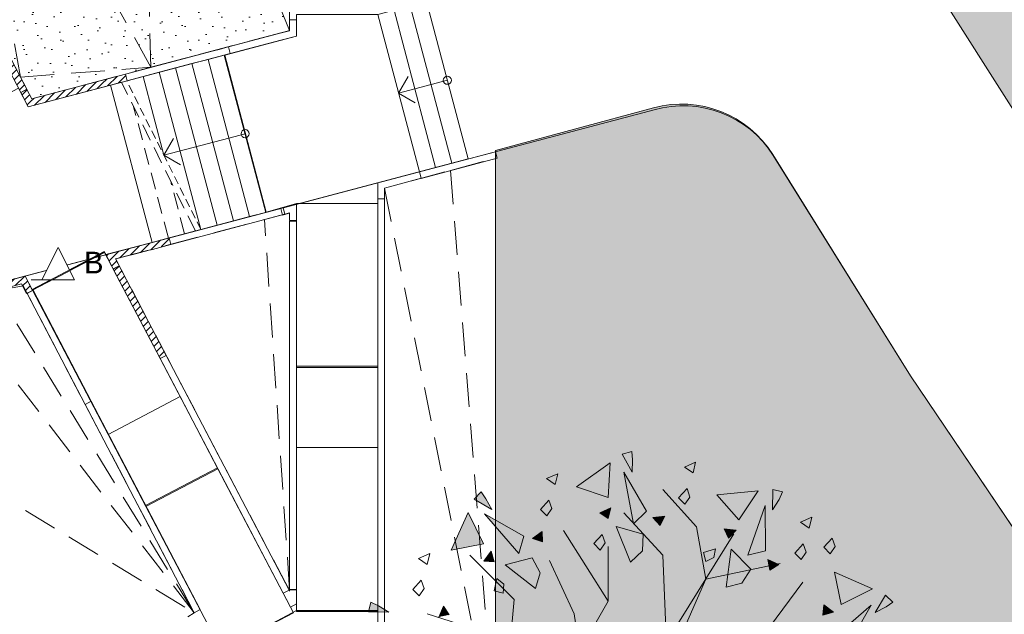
# Model space of a CAD drawing. Header units: millimetres. Extents: x -287545 to 1001608, y -673832 to 307178.
# Tile 52 of 64: x 83245 to 101399, y -63752 to -52788. Entities that reach past the tile are written whole.
import ezdxf

# ---------------------------------------------------------------- set-up
doc = ezdxf.new("R2010")
doc.units = ezdxf.units.MM
doc.header["$MEASUREMENT"] = 0
for name, pattern in [('B0302', [2502.000046, 1252.000046, -625, 0, -625]), ('B0701', [468.239987, 311.999989, -156.239998]), ('B0702', [234.740001, 156.239998, -78.500003]), ('B0703', [937.400007, 625, -312.400007]), ('Wipeout_Contour', [1000, 0, -1000])]:
    doc.linetypes.add(name, pattern=pattern)
for name, color, linetype in [('90 Terrein bomen 2D', 7, 'Continuous'), ('90 Terrein bomen 2D 2D arcering', 7, 'Continuous'), ('90 Terrein omgeving', 7, 'Continuous'), ('90 Terrein omgeving Afdek-arcering', 7, 'Continuous'), ('90 Terrein omgeving Doorsnede-arcering', 7, 'Continuous'), ('A Lijn doorsnede', 7, 'Continuous'), ('A Lijn doorsnede 2D arcering', 7, 'Continuous')]:
    doc.layers.add(name, color=color, linetype=linetype)
doc.styles.add('GENERATED_STYLE_3', font='txt')
pattern_1 = [(45, (0, 0), (-70.71068, 70.71068), [])]

# ---------------------------------------------------------------- blocks, each defined once
blk = doc.blocks.new('Mesh_9_1', base_point=(78540, -58923))
at = {"layer": '90 Terrein omgeving', "color": 255, "linetype": 'B0703', "lineweight": 0}
for p, q in [((86463, -63723), (82823, -57790)), ((86463, -63723), (82038, -57998)), ((78540, -58923), (86463, -63723))]:
    blk.add_line(p, q, dxfattribs=at)
at = {"layer": '90 Terrein omgeving', "color": 252, "linetype": 'B0703', "lineweight": 0, "true_color": 0x969696, "flags": 128}
blk.add_lwpolyline([(78540, -58923), (82038, -57998), (82823, -57790), (83307, -57693), (86463, -63723), (78540, -68815)], close=True, dxfattribs=at)
blk = doc.blocks.new('Mesh_11_1', base_point=(92017, -66090))
at = {"layer": '90 Terrein omgeving Afdek-arcering', "linetype": 'Continuous', "lineweight": 0, "true_color": 0xb9d3a7}
blk.add_hatch(color=9, dxfattribs=at).paths.add_polyline_path([(92017, -66090), (87887, -66090), (97187, -80628), (87259, -86980), (92674, -95235), (114121, -80756), (99671, -59352), (97130, -55275, 0.328347), (94932, -54411), (92017, -55198)])
at = {"layer": '90 Terrein omgeving', "color": 252, "linetype": 'Continuous', "lineweight": 0, "true_color": 0x969696, "flags": 128}
blk.add_lwpolyline([(92017, -66090), (87887, -66090), (97187, -80628), (87259, -86980), (92674, -95235), (114121, -80756), (99671, -59352), (97130, -55275, 0.328347), (94932, -54411), (92017, -55198)], format="xyb", close=True, dxfattribs=at)
blk = doc.blocks.new('Slab_1_1', base_point=(656, -159592))
at = {"layer": '90 Terrein omgeving', "color": 253, "linetype": 'Continuous', "lineweight": 0, "true_color": 0x99a3a6, "flags": 128}
for points in [[(122318, -15636, -0.17557), (110891, -13907), (89941, -5631, 0.441989), (84607, -8711), (84607, -22512, 0.149095), (89366, -35270), (104371, -58861, 0.215402), (120499, -66885), (156606, -68168)], [(92665, -95283), (114108, -80737), (99671, -59352), (97139, -55289, 0.330583), (94942, -54448), (73130, -60216), (91513, -55355), (90746, -52454), (92017, -52118), (92017, -51989), (92017, -51989), (92017, -47122, 0.39682), (89972, -45192), (88222, -45192), (88222, -45576), (87338, -42065, 0.014787), (87305, -41951, -0.009433), (87078, -40886, 0.029447), (86889, -40082, 0.132457), (86126, -38887, 0.175092), (84434, -38195, 0.003145), (84391, -38194, 0.081597), (83441, -38402, 0.026375), (82545, -38813, -0.020839)]]:
    blk.add_lwpolyline(points, format="xyb", dxfattribs=at)
blk = doc.blocks.new('Mesh_16_1', base_point=(89941, -5631))
at = {"layer": '90 Terrein omgeving Afdek-arcering', "linetype": 'Continuous', "lineweight": 0, "true_color": 0xb9d3a7}
blk.add_hatch(color=9, dxfattribs=at).paths.add_polyline_path([(89941, -5631, 0.441989), (84607, -8711), (84607, -22512, 0.149095), (89366, -35270), (104371, -58861, 0.064573), (108461, -62725, 0.14876), (120499, -66885), (156606, -68168), (179709, -68990), (182440, -64127), (127923, -57572), (121384, -15975), (121356, -15800, -0.107039), (114195, -15274, -0.024905), (110891, -13907)])
at = {"layer": '90 Terrein omgeving', "color": 252, "linetype": 'Continuous', "lineweight": 0, "true_color": 0x969696, "flags": 128}
blk.add_lwpolyline([(89941, -5631, 0.441989), (84607, -8711), (84607, -22512, 0.149095), (89366, -35270), (104371, -58861, 0.064573), (108461, -62725, 0.14876), (120499, -66885), (156606, -68168), (179709, -68990), (182440, -64127), (127923, -57572), (121384, -15975), (121356, -15800, -0.107039), (114195, -15274, -0.024905), (110891, -13907)], format="xyb", close=True, dxfattribs=at)
blk = doc.blocks.new('Mesh_19_1', base_point=(80027, -47682))
at = {"layer": '90 Terrein omgeving Afdek-arcering', "linetype": 'Continuous', "lineweight": 0, "true_color": 0xb9d3a7}
h = blk.add_hatch(dxfattribs=at)
h.set_pattern_fill('910_PUNTJES_A_0001', color=9, style=0, pattern_type=2)
h.set_pattern_definition([(45, (0, 800), (-254.5584, 254.5584), [0, -240, 0, -360]), (110, (800, 800), (338.2893, 123.1273), [0, -176, 0, -304])])
h.paths.add_polyline_path([(80027, -47682), (83258, -53846), (83467, -54246), (85665, -53665), (85665, -53667), (88222, -52990), (88222, -45192), (85443, -46264), (82064, -47158)])
at = {"layer": '90 Terrein omgeving', "color": 255, "linetype": 'B0703', "lineweight": 0}
for p, q in [((88222, -52990), (85443, -46264)), ((85665, -53665), (85443, -46264)), ((85665, -53665), (82064, -47158)), ((83258, -53846), (82064, -47158)), ((85665, -53665), (88222, -52990)), ((83258, -53846), (85665, -53665))]:
    blk.add_line(p, q, dxfattribs=at)
at = {"layer": '90 Terrein omgeving', "color": 252, "linetype": 'B0703', "lineweight": 0, "true_color": 0x969696, "flags": 128}
blk.add_lwpolyline([(80027, -47682), (82064, -47158), (85443, -46264), (88222, -45192), (88222, -52990), (85665, -53667), (85665, -53665), (83467, -54246), (83258, -53846)], close=True, dxfattribs=at)
blk = doc.blocks.new('Mesh_21_1', base_point=(85014, -57200))
at = {"layer": '90 Terrein omgeving', "color": 255, "linetype": 'B0703', "lineweight": 0}
blk.add_line((88222, -63322), (87757, -56475), dxfattribs=at)
at = {"layer": '90 Terrein omgeving', "color": 252, "linetype": 'B0703', "lineweight": 0, "true_color": 0x969696, "flags": 128}
blk.add_lwpolyline([(85014, -57200), (87757, -56475), (88222, -56352), (88222, -63322)], close=True, dxfattribs=at)
blk = doc.blocks.new('Mesh_22_1', base_point=(91185, -55567))
at = {"layer": '90 Terrein omgeving', "color": 255, "linetype": 'B0703', "lineweight": 0}
for p in [(91185, -55567), (89972, -55895)]:
    blk.add_line(p, (92017, -66090), dxfattribs=at)
at = {"layer": '90 Terrein omgeving', "color": 252, "linetype": 'B0703', "lineweight": 0, "true_color": 0x969696, "flags": 128}
blk.add_lwpolyline([(91185, -55567), (92017, -55343), (92017, -66090), (89972, -66090), (89972, -55895)], close=True, dxfattribs=at)
blk = doc.blocks.new('Slab_9_1', base_point=(88347, -53089))
at = {"layer": '90 Terrein omgeving', "color": 253, "linetype": 'Continuous', "lineweight": 0, "true_color": 0x99a3a6, "flags": 128}
blk.add_lwpolyline([(88347, -53089), (87025, -53439), (87790, -56334), (88347, -56179), (89847, -56179), (89847, -55795), (90614, -55592), (89847, -52693), (88347, -52692)], close=True, dxfattribs=at)
blk = doc.blocks.new('Slab_10_1', base_point=(89847, -59179))
at = {"layer": '90 Terrein omgeving', "color": 253, "linetype": 'Continuous', "lineweight": 0, "true_color": 0x99a3a6, "flags": 128}
blk.add_lwpolyline([(89847, -59179), (88347, -59179), (88347, -60679), (89847, -60679)], close=True, dxfattribs=at)
blk = doc.blocks.new('Slab_11_1', base_point=(88347, -63679))
at = {"layer": '90 Terrein omgeving', "color": 253, "linetype": 'Continuous', "lineweight": 0, "true_color": 0x99a3a6, "flags": 128}
blk.add_lwpolyline([(88347, -63679), (86964, -64421), (87813, -65965), (89847, -65965), (89847, -63679)], close=True, dxfattribs=at)
blk = doc.blocks.new('Slab_12_1', base_point=(86203, -59738))
at = {"layer": '90 Terrein omgeving', "color": 253, "linetype": 'Continuous', "lineweight": 0, "true_color": 0x99a3a6, "flags": 128}
blk.add_lwpolyline([(86203, -59738), (84875, -60435), (85571, -61763), (86900, -61067)], close=True, dxfattribs=at)
blk = doc.blocks.new('Slab_13_1', base_point=(80905, -55057))
at = {"layer": '90 Terrein omgeving', "color": 253, "linetype": 'Continuous', "lineweight": 0, "true_color": 0x99a3a6, "flags": 128}
blk.add_lwpolyline([(80905, -55057), (81672, -57957), (83345, -57515), (83482, -57776), (84805, -57069), (84831, -57119), (85686, -56895), (84920, -53995), (83404, -54396), (83225, -54054), (81896, -54750), (81916, -54789)], close=True, dxfattribs=at)
blk = doc.blocks.new('2D Boom plattegrond 27_4')
at = {"layer": '90 Terrein bomen 2D 2D arcering', "linetype": 'Continuous', "lineweight": 0, "true_color": 0x2c3330}
for points in [[(-180, 5504), (3, 5177), (12, 5403), (0, 5556)], [(-399, 5350), (-1020, 4902), (-441, 4707)], [(-152, 5177), (30, 4224), (268, 4457)], [(-2908, 4677), (-2586, 4485), (-2691, 4685), (-2778, 4811)], [(2329, 4833), (1568, 4755), (1971, 4297)], [(2597, 4856), (2592, 4482), (2712, 4673), (2778, 4811)], [(2457, 4559), (2138, 3643), (2461, 3726)], [(-3021, 4434), (-3334, 3736), (-2735, 3856)], [(-2720, 4408), (-2086, 3673), (-1996, 3994)], [(-387, 4517), (-594, 4426), (-436, 4319)], [(606, 4363), (387, 4338), (519, 4191)], [(-1656, 4081), (-1834, 3951), (-1646, 3889)], [(-547, 4028), (-703, 3857), (-586, 3738), (-494, 3873)], [(-292, 4171), (-26, 3515), (194, 3722), (205, 4030)], [(1923, 4106), (1699, 4130), (1782, 3958)], [(-2594, 3719), (-2728, 3536), (-2537, 3522)], [(1540, 3762), (1320, 3691), (1362, 3530), (1509, 3601)], [(1832, 3758), (1735, 3057), (2029, 3126), (2193, 3387)], [(-2338, 3466), (-1780, 3032), (-1693, 3320), (-1837, 3593)], [(2706, 3475), (2504, 3563), (2545, 3370)], [(4434, 3021), (3736, 3334), (3856, 2735)], [(-2067, -550), (-692, -213), (-1075, -1818), (-770, -892), (-495, -409), (-229, -280), (230, -1497), (138, -896), (954, -1757), (1639, -3071), (1189, -1778), (425, -586), (2068, -429), (1093, -441), (547, -336), (339, -126), (1424, 594), (3021, 439), (1343, 702), (561, 293), (768, 1846), (1361, 3204), (637, 2042), (189, 699), (-964, 1879), (-343, 1127), (-82, 637), (-98, 490), (-115, 343), (-1357, 735), (-2239, 2075), (-1389, 604), (-695, 302), (-1971, -335), (-3436, -558)], [(-2488, 3215), (-2537, 2989), (-2376, 2944), (-2364, 3107)], [(4677, 2908), (4485, 2586), (4685, 2691), (4811, 2778)], [(-4856, 2597), (-4482, 2592), (-4673, 2712), (-4811, 2778)], [(3719, 2594), (3536, 2728), (3522, 2537)], [(-3475, 2706), (-3563, 2504), (-3370, 2545)], [(4408, 2720), (3673, 2086), (3994, 1996)]]:
    blk.add_hatch(color=250, dxfattribs=at).paths.add_polyline_path(points)
at = {"layer": '90 Terrein bomen 2D', "color": 75, "linetype": 'Continuous', "lineweight": 0, "true_color": 0x728c62}
for p, q in [((0, 5556), (-180, 5504)), ((0, 5556), (-180, 5504)), ((-180, 5504), (3, 5177)), ((-180, 5504), (3, 5177)), ((12, 5403), (0, 5556)), ((12, 5403), (0, 5556)), ((-399, 5350), (-1020, 4902)), ((-399, 5350), (-1020, 4902)), ((-441, 4707), (-399, 5350)), ((-441, 4707), (-399, 5350)), ((3, 5177), (12, 5403)), ((3, 5177), (12, 5403)), ((1175, 5361), (969, 5270)), ((969, 5270), (1127, 5163)), ((1127, 5163), (1175, 5361)), ((-1369, 5147), (-1576, 5056)), ((-1417, 4949), (-1369, 5147)), ((-152, 5177), (30, 4224)), ((268, 4457), (-152, 5177)), ((-152, 5177), (30, 4224)), ((268, 4457), (-152, 5177)), ((-1576, 5056), (-1417, 4949)), ((-1020, 4902), (-441, 4707)), ((-1020, 4902), (-441, 4707)), ((-2778, 4811), (-2908, 4677)), ((-2691, 4685), (-2778, 4811)), ((1193, 4167), (572, 4853)), ((1016, 4872), (860, 4701)), ((1069, 4717), (1016, 4872)), ((2329, 4833), (1568, 4755)), ((1568, 4755), (1971, 4297)), ((1971, 4297), (2329, 4833)), ((2597, 4856), (2592, 4482)), ((2778, 4811), (2597, 4856)), ((2712, 4673), (2778, 4811)), ((-2908, 4677), (-2586, 4485)), ((-2586, 4485), (-2691, 4685)), ((-1529, 4657), (-1685, 4487)), ((-1476, 4503), (-1529, 4657)), ((860, 4701), (977, 4582)), ((977, 4582), (1069, 4717)), ((2457, 4559), (2138, 3643)), ((2461, 3726), (2457, 4559)), ((2592, 4482), (2712, 4673)), ((-3021, 4434), (-3334, 3736)), ((-2735, 3856), (-3021, 4434)), ((-2720, 4408), (-2086, 3673)), ((-1996, 3994), (-2720, 4408)), ((-1685, 4487), (-1568, 4368)), ((-1568, 4368), (-1476, 4503)), ((-387, 4517), (-594, 4426)), ((-387, 4517), (-594, 4426)), ((-594, 4426), (-436, 4319)), ((-594, 4426), (-436, 4319)), ((-436, 4319), (-387, 4517)), ((-436, 4319), (-387, 4517)), ((-147, 4428), (572, 3644)), ((30, 4224), (268, 4457)), ((30, 4224), (268, 4457)), ((606, 4363), (387, 4338)), ((606, 4363), (387, 4338)), ((519, 4191), (606, 4363)), ((519, 4191), (606, 4363)), ((387, 4338), (497, 4350)), ((387, 4338), (519, 4191)), ((387, 4338), (519, 4191)), ((3318, 4344), (3111, 4253)), ((3111, 4253), (3270, 4145)), ((3270, 4145), (3318, 4344)), ((-2086, 3673), (-1996, 3994)), ((-1656, 4081), (-1834, 3951)), ((-1646, 3889), (-1656, 4081)), ((-441, 2794), (-1259, 4101)), ((-547, 4028), (-703, 3857)), ((-547, 4028), (-703, 3857)), ((-494, 3873), (-547, 4028)), ((-494, 3873), (-547, 4028)), ((-292, 4171), (-26, 3515)), ((205, 4030), (-292, 4171)), ((-292, 4171), (-26, 3515)), ((205, 4030), (-292, 4171)), ((194, 3722), (205, 4030)), ((194, 3722), (205, 4030)), ((637, 2042), (1879, 4036)), ((1361, 3204), (1193, 4167)), ((1699, 4130), (1782, 3958)), ((1923, 4106), (1699, 4130)), ((1782, 3958), (1923, 4106)), ((-3334, 3736), (-2735, 3856)), ((-1834, 3951), (-1646, 3889)), ((-703, 3857), (-586, 3738)), ((-703, 3857), (-586, 3738)), ((-586, 3738), (-494, 3873)), ((-586, 3738), (-494, 3873)), ((3158, 3854), (3003, 3683)), ((3211, 3699), (3158, 3854)), ((3694, 3961), (3538, 3790)), ((3747, 3806), (3694, 3961)), ((-3726, 3674), (-3933, 3583)), ((-3774, 3475), (-3726, 3674)), ((-2174, 2827), (-2991, 3644)), ((-2594, 3719), (-2728, 3536)), ((-2537, 3522), (-2594, 3719)), ((-441, 2794), (-441, 3807)), ((-26, 3515), (194, 3722)), ((-26, 3515), (194, 3722)), ((572, 3644), (637, 2042)), ((1540, 3762), (1320, 3691)), ((1320, 3691), (1362, 3530)), ((1509, 3601), (1540, 3762)), ((1832, 3758), (1735, 3057)), ((2193, 3387), (1832, 3758)), ((2138, 3643), (2461, 3726)), ((3003, 3683), (3120, 3564)), ((3120, 3564), (3211, 3699)), ((3538, 3790), (3655, 3671)), ((3655, 3671), (3747, 3806)), ((-3933, 3583), (-3774, 3475)), ((-2728, 3536), (-2537, 3522)), ((-1837, 3593), (-2338, 3466)), ((-2338, 3466), (-1780, 3032)), ((-1693, 3320), (-1837, 3593)), ((-1062, 2565), (-1520, 3546)), ((1361, 3204), (2732, 3493)), ((1362, 3530), (1509, 3601)), ((2706, 3475), (2504, 3563)), ((2504, 3563), (2545, 3370)), ((2545, 3370), (2706, 3475)), ((-1780, 3032), (-1693, 3320)), ((2029, 3126), (2193, 3387)), ((4434, 3021), (3736, 3334)), ((3736, 3334), (3856, 2735)), ((-3886, 3184), (-4042, 3013)), ((-3833, 3030), (-3886, 3184)), ((-2488, 3215), (-2537, 2989)), ((-2364, 3107), (-2488, 3215)), ((-2376, 2944), (-2364, 3107)), ((768, 1846), (1361, 3204)), ((1343, 702), (3150, 3149)), ((1735, 3057), (2029, 3126)), ((-4042, 3013), (-3925, 2895)), ((-3925, 2895), (-3833, 3030)), ((-2537, 2989), (-2376, 2944)), ((3856, 2735), (4434, 3021)), ((4677, 2908), (4485, 2586)), ((4811, 2778), (4677, 2908)), ((-4811, 2778), (-4856, 2597)), ((-4673, 2712), (-4811, 2778)), ((-2239, 2075), (-2174, 2827)), ((-964, 1879), (-441, 2794)), ((3536, 2728), (3522, 2537)), ((3719, 2594), (3536, 2728)), ((4685, 2691), (4811, 2778)), ((-4856, 2597), (-4482, 2592)), ((-4482, 2592), (-4673, 2712)), ((-2239, 2075), (-3775, 2565)), ((-3475, 2706), (-3563, 2504)), ((-3370, 2545), (-3475, 2706)), ((-964, 1879), (-1062, 2565)), ((3522, 2537), (3719, 2594)), ((4408, 2720), (3673, 2086)), ((3994, 1996), (4408, 2720)), ((4485, 2586), (4685, 2691))]:
    blk.add_line(p, q, dxfattribs=at)
blk = doc.blocks.new('Beam_3_1', base_point=(79871, -47653))
at = {"layer": '90 Terrein omgeving Doorsnede-arcering', "linetype": 'Continuous', "lineweight": 0, "true_color": 0x000000}
h = blk.add_hatch(dxfattribs=at)
h.set_pattern_fill('220_GEWAPEND_BETON___PRE_62', color=18, style=0, pattern_type=2)
h.set_pattern_definition(pattern_1)
h.paths.add_polyline_path([(79981, -47595), (79871, -47653), (83265, -54130), (83375, -54072)])
at = {"layer": '90 Terrein omgeving', "color": 2, "linetype": 'Continuous', "lineweight": 0}
for p, q in [((79871, -47653), (83265, -54130)), ((79981, -47595), (83375, -54072)), ((83375, -54072), (83265, -54130))]:
    blk.add_line(p, q, dxfattribs=at)
blk = doc.blocks.new('Beam_16_1', base_point=(89847, -56089))
at = {"layer": '90 Terrein omgeving', "color": 1, "linetype": 'Continuous', "lineweight": 0, "flags": 128}
for points in [[(89847, -56089), (89972, -56089)], [(89847, -65965), (89847, -56089)], [(89972, -65965), (89972, -56089)], [(89972, -65965), (89847, -65965)]]:
    blk.add_lwpolyline(points, dxfattribs=at)
blk = doc.blocks.new('Beam_17_1', base_point=(88347, -56505))
at = {"layer": '90 Terrein omgeving', "color": 1, "linetype": 'Continuous', "lineweight": 0, "flags": 128}
for points in [[(88347, -56505), (88222, -56505)], [(88222, -63294), (88222, -56505)], [(88347, -63294), (88347, -56505)], [(88347, -63294), (88222, -63294)]]:
    blk.add_lwpolyline(points, dxfattribs=at)
blk = doc.blocks.new('Beam_19_1', base_point=(84971, -57386))
at = {"layer": '90 Terrein omgeving Doorsnede-arcering', "linetype": 'Continuous', "lineweight": 0, "true_color": 0x000000}
h = blk.add_hatch(dxfattribs=at)
h.set_pattern_fill('220_GEWAPEND_BETON___PRE_62', color=18, style=0, pattern_type=2)
h.set_pattern_definition(pattern_1)
h.paths.add_polyline_path([(85945, -58977), (85082, -57328), (84971, -57386), (85835, -59035)])
at = {"layer": '90 Terrein omgeving', "color": 2, "linetype": 'Continuous', "lineweight": 0}
for p, q in [((85082, -57328), (84971, -57386)), ((85082, -57328), (85945, -58977)), ((84971, -57386), (85835, -59035)), ((85945, -58977), (85835, -59035))]:
    blk.add_line(p, q, dxfattribs=at)
at = {"layer": '90 Terrein omgeving', "color": 1, "linetype": 'Continuous', "lineweight": 0, "flags": 128}
for points in [[(88213, -63305), (85945, -58977)], [(88103, -63363), (85835, -59035)], [(88213, -63305), (88103, -63363)]]:
    blk.add_lwpolyline(points, dxfattribs=at)
blk = doc.blocks.new('Beam_20_1', base_point=(87017, -53440))
at = {"layer": '90 Terrein omgeving Doorsnede-arcering', "linetype": 'Continuous', "lineweight": 0, "true_color": 0x000000}
h = blk.add_hatch(dxfattribs=at)
h.set_pattern_fill('220_GEWAPEND_BETON___PRE_62', color=18, style=0, pattern_type=2)
h.set_pattern_definition(pattern_1)
h.paths.add_polyline_path([(85225, -53914), (85193, -53794), (84752, -53910), (84784, -54031)])
at = {"layer": '90 Terrein omgeving', "color": 2, "linetype": 'Continuous', "lineweight": 0}
for p, q in [((85193, -53794), (84752, -53910)), ((85225, -53914), (84784, -54031)), ((85193, -53794), (85225, -53914))]:
    blk.add_line(p, q, dxfattribs=at)
at = {"layer": '90 Terrein omgeving', "color": 1, "linetype": 'Continuous', "lineweight": 0, "flags": 128}
for points in [[(87094, -53291), (85193, -53794)], [(87126, -53412), (87094, -53291), (87094, -53291)], [(87126, -53412), (85225, -53914)]]:
    blk.add_lwpolyline(points, dxfattribs=at)
blk = doc.blocks.new('Beam_21_1', base_point=(85664, -56902))
at = {"layer": '90 Terrein omgeving Doorsnede-arcering', "linetype": 'Continuous', "lineweight": 0, "true_color": 0x000000}
h = blk.add_hatch(dxfattribs=at)
h.set_pattern_fill('220_GEWAPEND_BETON___PRE_62', color=18, style=0, pattern_type=2)
h.set_pattern_definition(pattern_1)
h.paths.add_polyline_path([(85661, -56902), (85692, -57023), (86031, -56934), (85999, -56813)])
h = blk.add_hatch(dxfattribs=at)
h.set_pattern_fill('220_GEWAPEND_BETON___PRE_62', color=18, style=0, pattern_type=2)
h.set_pattern_definition(pattern_1)
h.paths.add_polyline_path([(85633, -57039), (85692, -57023), (85633, -57039)])
at = {"layer": '90 Terrein omgeving', "color": 2, "linetype": 'Continuous', "lineweight": 0}
for p, q in [((85999, -56813), (85661, -56902)), ((85999, -56813), (86031, -56934)), ((85633, -57039), (85633, -57039))]:
    blk.add_line(p, q, dxfattribs=at)
at = {"layer": '90 Terrein omgeving', "color": 1, "linetype": 'Continuous', "lineweight": 0, "flags": 128}
for points in [[(85999, -56813), (88103, -56257)], [(88103, -56257), (88134, -56377)], [(86031, -56934), (88134, -56377)], [(85312, -57124), (85311, -57123)], [(85633, -57039), (85312, -57124)]]:
    blk.add_lwpolyline(points, dxfattribs=at)
at = {"layer": '90 Terrein omgeving', "color": 2, "linetype": 'Continuous', "lineweight": 0, "flags": 128}
blk.add_lwpolyline([(86031, -56934), (85692, -57023), (85633, -57039)], dxfattribs=at)
blk = doc.blocks.new('Beam_22_1', base_point=(87017, -53440))
at = {"layer": '90 Terrein omgeving', "color": 1, "linetype": 'Continuous', "lineweight": 0, "flags": 128}
for points in [[(87094, -53291), (88025, -53045)], [(87126, -53412), (88057, -53166)], [(88025, -53045), (88025, -53045)], [(86877, -53348), (86986, -53320)], [(86877, -53348), (86877, -53348)], [(87094, -53291), (87126, -53412)], [(87126, -53412), (87017, -53440)]]:
    blk.add_lwpolyline(points, dxfattribs=at)
blk = doc.blocks.new('Beam_23_1', base_point=(83492, -57776))
at = {"layer": '90 Terrein omgeving', "color": 2, "linetype": 'Continuous', "lineweight": 0}
for p, q in [((83492, -57776), (83381, -57834)), ((83381, -57834), (84453, -59882)), ((83492, -57776), (84564, -59824)), ((84564, -59824), (84453, -59882))]:
    blk.add_line(p, q, dxfattribs=at)
at = {"layer": '90 Terrein omgeving', "color": 1, "linetype": 'Continuous', "lineweight": 0, "flags": 128}
for points in [[(86463, -63723), (84453, -59882)], [(86574, -63665), (84564, -59824)], [(86574, -63665), (86463, -63723)]]:
    blk.add_lwpolyline(points, dxfattribs=at)
blk = doc.blocks.new('Beam_29_1', base_point=(89847, -55795))
at = {"layer": '90 Terrein omgeving', "color": 1, "linetype": 'Continuous', "lineweight": 0, "flags": 128}
for points in [[(89847, -55795), (90614, -55592)], [(89972, -55892), (90646, -55713)], [(90614, -55592), (90646, -55713)]]:
    blk.add_lwpolyline(points, dxfattribs=at)
blk = doc.blocks.new('Beam_30_1', base_point=(89847, -56095))
at = {"layer": '90 Terrein omgeving', "color": 1, "linetype": 'Continuous', "lineweight": 0, "flags": 128}
for points in [[(89847, -56089), (89847, -55795)], [(89972, -56089), (89972, -55892)]]:
    blk.add_lwpolyline(points, dxfattribs=at)
blk = doc.blocks.new('Beam_31_1', base_point=(90614, -55592))
at = {"layer": '90 Terrein omgeving', "color": 1, "linetype": 'Continuous', "lineweight": 0, "flags": 128}
for points in [[(92017, -55222), (90614, -55592)], [(92049, -55342), (90646, -55713)], [(92017, -55222), (92049, -55342)], [(90027, -55748), (90614, -55592)], [(90027, -55748), (90027, -55748)]]:
    blk.add_lwpolyline(points, dxfattribs=at)
blk = doc.blocks.new('Beam_33_1', base_point=(88347, -63561))
at = {"layer": '90 Terrein omgeving', "color": 1, "linetype": 'Continuous', "lineweight": 0, "flags": 128}
for points in [[(88222, -63302), (88347, -63302)], [(88222, -63322), (88222, -63302)], [(88347, -63561), (88347, -63302)]]:
    blk.add_lwpolyline(points, dxfattribs=at)
blk = doc.blocks.new('Beam_34_1', base_point=(88101, -63360))
at = {"layer": '90 Terrein omgeving', "color": 1, "linetype": 'Continuous', "lineweight": 0, "flags": 128}
for points in [[(88213, -63305), (88222, -63322)], [(88103, -63363), (88237, -63619)], [(88347, -63561), (88237, -63619)]]:
    blk.add_lwpolyline(points, dxfattribs=at)
blk = doc.blocks.new('Beam_35_1', base_point=(88347, -56192))
at = {"layer": '90 Terrein omgeving', "color": 1, "linetype": 'Continuous', "lineweight": 0, "flags": 128}
for points in [[(88347, -56192), (88347, -56492)], [(88222, -56354), (88222, -56492)], [(88347, -56492), (88222, -56492)]]:
    blk.add_lwpolyline(points, dxfattribs=at)
blk = doc.blocks.new('Beam_36_1', base_point=(88347, -56192))
at = {"layer": '90 Terrein omgeving', "color": 1, "linetype": 'Continuous', "lineweight": 0, "flags": 128}
for points in [[(88347, -56192), (88057, -56269)], [(88089, -56390), (88057, -56269)], [(88222, -56354), (88089, -56390)]]:
    blk.add_lwpolyline(points, dxfattribs=at)
blk = doc.blocks.new('Beam_37_1', base_point=(88347, -52789))
at = {"layer": '90 Terrein omgeving', "color": 1, "linetype": 'Continuous', "lineweight": 0, "flags": 128}
for points in [[(88347, -52789), (88222, -52789)], [(88222, -52789), (88222, -52993)], [(88347, -52789), (88347, -53089)]]:
    blk.add_lwpolyline(points, dxfattribs=at)
blk = doc.blocks.new('Beam_38_1', base_point=(88347, -53089))
at = {"layer": '90 Terrein omgeving', "color": 1, "linetype": 'Continuous', "lineweight": 0, "flags": 128}
for points in [[(88222, -52993), (88025, -53045), (88025, -53045)], [(88347, -53089), (88057, -53166)], [(88057, -53166), (88057, -53166)]]:
    blk.add_lwpolyline(points, dxfattribs=at)
blk = doc.blocks.new('Beam_39_1', base_point=(83404, -54396))
at = {"layer": '90 Terrein omgeving Doorsnede-arcering', "linetype": 'Continuous', "lineweight": 0, "true_color": 0x000000}
h = blk.add_hatch(dxfattribs=at)
h.set_pattern_fill('220_GEWAPEND_BETON___PRE_62', color=18, style=0, pattern_type=2)
h.set_pattern_definition(pattern_1)
h.paths.add_polyline_path([(84784, -54031), (84752, -53910), (83468, -54250), (83404, -54396)])
at = {"layer": '90 Terrein omgeving', "color": 2, "linetype": 'Continuous', "lineweight": 0}
for p, q in [((84752, -53910), (83468, -54250)), ((84784, -54031), (83404, -54396))]:
    blk.add_line(p, q, dxfattribs=at)
blk = doc.blocks.new('Beam_40_1', base_point=(85661, -56902))
at = {"layer": '90 Terrein omgeving Doorsnede-arcering', "linetype": 'Continuous', "lineweight": 0, "true_color": 0x000000}
h = blk.add_hatch(dxfattribs=at)
h.set_pattern_fill('220_GEWAPEND_BETON___PRE_62', color=18, style=0, pattern_type=2)
h.set_pattern_definition(pattern_1)
h.paths.add_polyline_path([(84831, -57119), (85015, -57200), (85692, -57023), (85661, -56902)])
at = {"layer": '90 Terrein omgeving', "color": 2, "linetype": 'Continuous', "lineweight": 0}
for p, q in [((85661, -56902), (84831, -57119)), ((85633, -57039), (85015, -57200))]:
    blk.add_line(p, q, dxfattribs=at)
blk = doc.blocks.new('Beam_41_1', base_point=(84831, -57119))
at = {"layer": '90 Terrein omgeving Doorsnede-arcering', "linetype": 'Continuous', "lineweight": 0, "true_color": 0x000000}
h = blk.add_hatch(dxfattribs=at)
h.set_pattern_fill('220_GEWAPEND_BETON___PRE_62', color=18, style=0, pattern_type=2)
h.set_pattern_definition(pattern_1)
h.paths.add_polyline_path([(84970, -57385), (85081, -57327), (85015, -57200), (84831, -57119)])
at = {"layer": '90 Terrein omgeving', "color": 2, "linetype": 'Continuous', "lineweight": 0}
for p, q in [((84831, -57119), (84970, -57385)), ((85081, -57327), (84970, -57385)), ((85015, -57200), (85081, -57327))]:
    blk.add_line(p, q, dxfattribs=at)
blk = doc.blocks.new('Beam_46_1', base_point=(83345, -57515))
at = {"layer": '90 Terrein omgeving Doorsnede-arcering', "linetype": 'Continuous', "lineweight": 0, "true_color": 0x000000}
h = blk.add_hatch(dxfattribs=at)
h.set_pattern_fill('220_GEWAPEND_BETON___PRE_62', color=18, style=0, pattern_type=2)
h.set_pattern_definition(pattern_1)
h.paths.add_polyline_path([(83373, -57838), (83484, -57780), (83345, -57515), (83280, -57661)])
at = {"layer": '90 Terrein omgeving', "color": 2, "linetype": 'Continuous', "lineweight": 0}
for p, q in [((83345, -57515), (83484, -57780)), ((83280, -57661), (83373, -57838)), ((83484, -57780), (83373, -57838))]:
    blk.add_line(p, q, dxfattribs=at)
blk = doc.blocks.new('Beam_47_1', base_point=(83345, -57515))
at = {"layer": '90 Terrein omgeving Doorsnede-arcering', "linetype": 'Continuous', "lineweight": 0, "true_color": 0x000000}
h = blk.add_hatch(dxfattribs=at)
h.set_pattern_fill('220_GEWAPEND_BETON___PRE_62', color=18, style=0, pattern_type=2)
h.set_pattern_definition(pattern_1)
h.paths.add_polyline_path([(81899, -57897), (81931, -58018), (83280, -57661), (83345, -57515)])
at = {"layer": '90 Terrein omgeving', "color": 2, "linetype": 'Continuous', "lineweight": 0}
for p, q in [((83345, -57515), (81899, -57897)), ((83280, -57661), (81931, -58018))]:
    blk.add_line(p, q, dxfattribs=at)
blk = doc.blocks.new('Beam_50_1', base_point=(83404, -54396))
at = {"layer": '90 Terrein omgeving Doorsnede-arcering', "linetype": 'Continuous', "lineweight": 0, "true_color": 0x000000}
h = blk.add_hatch(dxfattribs=at)
h.set_pattern_fill('220_GEWAPEND_BETON___PRE_62', color=18, style=0, pattern_type=2)
h.set_pattern_definition(pattern_1)
h.paths.add_polyline_path([(83376, -54073), (83265, -54131), (83404, -54396), (83468, -54250)])
at = {"layer": '90 Terrein omgeving', "color": 2, "linetype": 'Continuous', "lineweight": 0}
for p, q in [((83376, -54073), (83265, -54131)), ((83376, -54073), (83468, -54250)), ((83265, -54131), (83404, -54396))]:
    blk.add_line(p, q, dxfattribs=at)
blk = doc.blocks.new('Cutting Plane_2_1', base_point=(-620, -57586))
at = {"layer": 'A Lijn doorsnede', "color": 9, "linetype": 'B0302', "lineweight": 0}
blk.add_line((80953, -57586), (83653, -57586), dxfattribs=at)
at = {"layer": 'A Lijn doorsnede', "color": 2, "lineweight": 0, "insert": (84433, -57466), "char_height": 400, "attachment_point": 7, "style": 'GENERATED_STYLE_3'}
blk.add_mtext('\\A1;{\\pql;\\pt0;\\fFavorit Std Light|b0|i0|c0|p0;\\W1.000000;B}', dxfattribs=at)
at = {"color": 254, "linetype": 'Wipeout_Contour', "lineweight": 0, "ltscale": 305077.911061}
blk.add_wipeout([(84253, -57586), (83953, -56986), (83653, -57586)], dxfattribs=at).dxf.layer = 'A Lijn doorsnede 2D arcering'
at = {"layer": 'A Lijn doorsnede', "color": 2, "linetype": 'Continuous', "lineweight": 0, "flags": 128}
blk.add_lwpolyline([(84253, -57586), (83653, -57586), (83953, -56986)], close=True, dxfattribs=at)
blk = doc.blocks.new('Stair_16_1')
at = {"layer": '90 Terrein omgeving', "color": 9, "linetype": 'Continuous', "lineweight": 0}
for p, q in [((86718, -53520), (86418, -53599)), ((87017, -53440), (86718, -53520)), ((87485, -56420), (86718, -53520)), ((87784, -56341), (87017, -53440)), ((86118, -53678), (85819, -53757)), ((86418, -53599), (86118, -53678)), ((86885, -56578), (86118, -53678)), ((87185, -56499), (86418, -53599)), ((85519, -53837), (85219, -53916)), ((85819, -53757), (85519, -53837)), ((85902, -55287), (85519, -53837)), ((86586, -56658), (85819, -53757)), ((87101, -54970), (85902, -55287)), ((85902, -55287), (86080, -54981)), ((87401, -54891), (87101, -54970)), ((86208, -55465), (85902, -55287)), ((87185, -56499), (87485, -56420)), ((87485, -56420), (87784, -56341)), ((86586, -56658), (86885, -56578)), ((86885, -56578), (87185, -56499))]:
    blk.add_line(p, q, dxfattribs=at)
at = {"layer": '90 Terrein omgeving', "color": 9, "linetype": 'B0702', "lineweight": 0}
blk.add_line((86586, -56658), (85219, -53916), dxfattribs=at)
at = {"layer": '90 Terrein omgeving', "color": 252, "linetype": 'B0701', "lineweight": 0, "true_color": 0x969696}
for p, q in [((85121, -53942), (84920, -53995)), ((86487, -56684), (85121, -53942)), ((85986, -56816), (85346, -54394)), ((86286, -56737), (86029, -55765)), ((85687, -56895), (85986, -56816)), ((85986, -56816), (86286, -56737)), ((86286, -56737), (86487, -56684))]:
    blk.add_line(p, q, dxfattribs=at)
at = {"layer": '90 Terrein omgeving', "color": 9, "linetype": 'Continuous', "lineweight": 0}
for start, end in [(0, 180), (180, 0)]:
    blk.add_arc((87401, -54891), 75, start, end, dxfattribs=at)
blk = doc.blocks.new('Stair_18_1')
at = {"layer": '90 Terrein omgeving', "color": 9, "linetype": 'Continuous', "lineweight": 0}
for p, q in [((90746, -52454), (90447, -52534)), ((91513, -55355), (90746, -52454)), ((90147, -52613), (89847, -52692)), ((90447, -52534), (90147, -52613)), ((90914, -55513), (90147, -52613)), ((91214, -55434), (90447, -52534)), ((90231, -54142), (90409, -53837)), ((91130, -53905), (90830, -53984)), ((90531, -54063), (90231, -54142)), ((90830, -53984), (90531, -54063)), ((90536, -54320), (90231, -54142)), ((91214, -55434), (91513, -55355)), ((90614, -55592), (90914, -55513)), ((90914, -55513), (91214, -55434))]:
    blk.add_line(p, q, dxfattribs=at)
for start, end in [(0, 180), (180, 0)]:
    blk.add_arc((91130, -53905), 75, start, end, dxfattribs=at)
blk = doc.blocks.new('Roof_3_1', base_point=(89847, -56179))
at = {"layer": '90 Terrein omgeving', "color": 1, "linetype": 'Continuous', "lineweight": 0, "flags": 128}
for points in [[(88347, -56179), (89847, -56179)], [(88347, -59179), (88347, -56179)], [(89847, -56179), (89847, -59179)], [(88347, -59179), (88347, -59198)], [(89847, -59179), (88347, -59179)], [(89847, -59179), (89847, -59198)], [(89847, -59198), (88347, -59198)]]:
    blk.add_lwpolyline(points, dxfattribs=at)
blk = doc.blocks.new('Roof_4_1', base_point=(89847, -60679))
at = {"layer": '90 Terrein omgeving', "color": 1, "linetype": 'Continuous', "lineweight": 0, "flags": 128}
for points in [[(88347, -60679), (89847, -60679)], [(88347, -63679), (88347, -60679)], [(89847, -60679), (89847, -63679)], [(88347, -63679), (88347, -63700)], [(89847, -63679), (88347, -63679)], [(89847, -63700), (88347, -63700)], [(89847, -63679), (89847, -63700)]]:
    blk.add_lwpolyline(points, dxfattribs=at)
blk = doc.blocks.new('Roof_5_1', base_point=(88292, -63724))
at = {"layer": '90 Terrein omgeving', "color": 1, "linetype": 'Continuous', "lineweight": 0, "flags": 128}
for points in [[(85562, -61747), (86891, -61050)], [(85571, -61763), (86900, -61067)], [(86900, -61067), (86891, -61050)], [(86900, -61067), (88292, -63724)], [(85571, -61763), (85562, -61747)], [(86963, -64421), (85571, -61763)], [(88292, -63724), (86963, -64421)]]:
    blk.add_lwpolyline(points, dxfattribs=at)
blk = doc.blocks.new('Roof_6_1', base_point=(86203, -59738))
at = {"layer": '90 Terrein omgeving', "color": 1, "linetype": 'Continuous', "lineweight": 0, "flags": 128}
for points in [[(83474, -57761), (84802, -57064)], [(83482, -57777), (84811, -57081)], [(84811, -57081), (84802, -57064)], [(84811, -57081), (86203, -59738)], [(83482, -57777), (83474, -57761)], [(84875, -60435), (83482, -57777)], [(86203, -59738), (84875, -60435)]]:
    blk.add_lwpolyline(points, dxfattribs=at)

msp = doc.modelspace()

# ---------------------------------------------------------------- block references
at = {"layer": '90 Terrein bomen 2D', "color": 253, "linetype": 'Continuous', "lineweight": 0, "true_color": 0x99a3a6, "zscale": 1000}
msp.add_blockref('2D Boom plattegrond 27_4', (94533, -66306), dxfattribs=at)
at = {"layer": '90 Terrein omgeving', "color": 253, "linetype": 'Continuous', "lineweight": 0, "true_color": 0x99a3a6}
for name, p in [('Slab_1_1', (655.9, -159592.5)), ('Slab_9_1', (88347.4, -53089.5)), ('Slab_13_1', (80904.6, -55056.8)), ('Slab_10_1', (89847.4, -59179.3)), ('Slab_12_1', (86203.5, -59738.5)), ('Slab_11_1', (88347.4, -63679.3))]:
    msp.add_blockref(name, p, dxfattribs=at)
at = {"layer": '90 Terrein omgeving', "color": 252, "lineweight": 0, "true_color": 0x969696}
for name, p in [('Mesh_16_1', (89941.4, -5630.7)), ('Mesh_19_1', (80026.9, -47681.7)), ('Mesh_11_1', (92017.4, -66090.3)), ('Mesh_22_1', (91185.2, -55567.2)), ('Mesh_21_1', (85014.5, -57200.1)), ('Mesh_9_1', (78540.1, -58922.6))]:
    msp.add_blockref(name, p, dxfattribs=at)
at = {"layer": '90 Terrein omgeving', "color": 9, "lineweight": 0}
for name, p in [('Beam_3_1', (79870.7, -47652.9)), ('Beam_37_1', (88347.4, -52789.5)), ('Beam_38_1', (88347.4, -53089.5)), ('Beam_22_1', (87017.5, -53440.4)), ('Beam_20_1', (87017.5, -53440.4)), ('Beam_39_1', (83404, -54395.9)), ('Beam_50_1', (83404, -54395.9)), ('Beam_31_1', (90614.3, -55592.5)), ('Beam_29_1', (89847.4, -55795.3)), ('Beam_30_1', (89847.4, -56095.3)), ('Beam_16_1', (89847.4, -56088.5)), ('Beam_21_1', (85663.6, -56901.5)), ('Beam_36_1', (88347.4, -56192)), ('Beam_35_1', (88347.4, -56192)), ('Beam_17_1', (88347.4, -56504.7)), ('Beam_40_1', (85660.6, -56902.3)), ('Beam_41_1', (84831.4, -57118.9)), ('Beam_19_1', (84971, -57386.4)), ('Beam_47_1', (83344.8, -57514.7)), ('Beam_46_1', (83344.8, -57514.7)), ('Beam_23_1', (83492.1, -57776.2)), ('Beam_34_1', (88101.4, -63360.4)), ('Beam_33_1', (88347.4, -63560.6))]:
    msp.add_blockref(name, p, dxfattribs=at)
at = {"layer": '90 Terrein omgeving', "color": 255, "linetype": 'Continuous', "lineweight": 0}
for name in ['Stair_18_1', 'Stair_16_1']:
    msp.add_blockref(name, (0, 0), dxfattribs=at)
at = {"layer": '90 Terrein omgeving', "color": 1, "linetype": 'Continuous', "lineweight": 0}
for name, p in [('Roof_3_1', (89847.4, -56179.3)), ('Roof_4_1', (89847.4, -60679.3)), ('Roof_5_1', (88292.1, -63724.4))]:
    msp.add_blockref(name, p, dxfattribs=at)

# ---------------------------------------------------------------- next in the draw order: block references
at = {"layer": 'A Lijn doorsnede', "color": 9, "lineweight": 0}
msp.add_blockref('Cutting Plane_2_1', (-620.2, -57586.2), dxfattribs=at)

# ---------------------------------------------------------------- next in the draw order: block references
at = {"layer": '90 Terrein omgeving', "color": 1, "linetype": 'Continuous', "lineweight": 0}
msp.add_blockref('Roof_6_1', (86203.5, -59738.5), dxfattribs=at)

doc.saveas('drawing.dxf')
